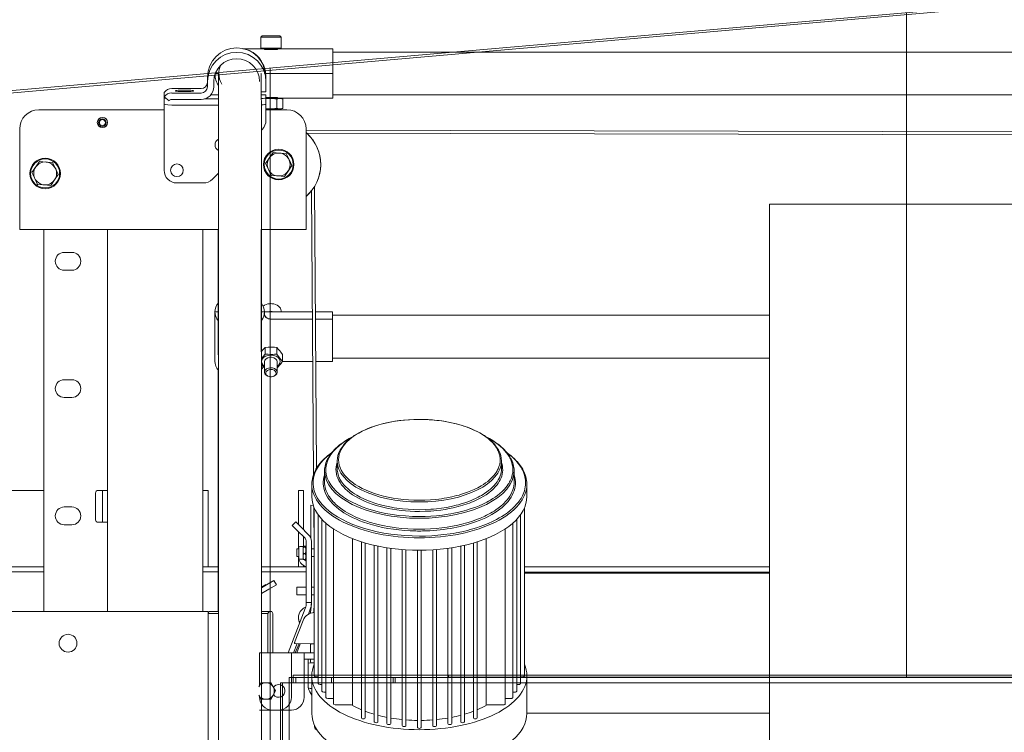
# Model space of a CAD drawing. Header units: centimetres. Extents: x -396 to 14490, y -515 to 1122.
# Tile 27 of 73: x 130 to 208, y 411 to 466. Entities that reach past the tile are written whole.
import ezdxf

# ---------------------------------------------------------------- set-up
doc = ezdxf.new("R2010")
doc.units = ezdxf.units.CM
doc.header["$MEASUREMENT"] = 0
doc.layers.add('00 - nowa technologia myjni_Nr_pióra__246', color=7, linetype='Continuous', lineweight=20, true_color=0x1db3b3)
for name, color, linetype in [('299-A Wymiary Opisy', 7, 'Continuous'), ('460 - Stropy', 7, 'Continuous'), ('Nowe_Drzwi Archicad', 7, 'Continuous')]:
    doc.layers.add(name, color=color, linetype=linetype)
for name, color, linetype, lineweight in [('299-A Wymiary Opisy_Nr_pióra__11', 7, 'Continuous', 0), ('420-K Ściany_Nr_pióra__11', 7, 'Continuous', 0), ('420-K Ściany_Nr_pióra__93', 9, 'Continuous', 20), ('460 - Stropy_Nr_pióra__11', 7, 'Continuous', 0), ('Nowe_Drzwi Archicad_Nr_pióra__135', 5, 'Continuous', 13)]:
    doc.layers.add(name, color=color, linetype=linetype, lineweight=lineweight)
doc.styles.add('STYL_AUTOMATYCZNY_1', font='arial.ttf')
doc.dimstyles.new('STYL_AUTOMATYCZNY__2', dxfattribs={"dimtxt": 13, "dimasz": 7.6, "dimexe": 0.18, "dimexo": 0.0625, "dimgap": 0, "dimtad": 1, "dimdec": 0, "dimzin": 0, "dimdsep": 46, "dimtxsty": 'STYL_AUTOMATYCZNY_1', "dimblk": 'ARROWHEAD_2', "dimblk1": 'ARROWHEAD_2', "dimblk2": 'ARROWHEAD_2', "dimcen": 0.09, "dimclrd": 7, "dimclre": 7, "dimclrt": 7, "dimadec": 0, "dimazin": 0, "dimtfac": 1, "dimtdec": 4, "dimtmove": 0, "dimatfit": 3, "dimfxl": 0, "dimtolj": 1, "dimtzin": 0, "dimarcsym": 0})

# ---------------------------------------------------------------- blocks, each defined once
blk = doc.blocks.new('ElemPrzekroju_55_1')
at = {"layer": '460 - Stropy_Nr_pióra__11', "color": 7, "linetype": 'Continuous', "lineweight": 0}
blk.add_line((621.38, 503.739), (64.287, 455), dxfattribs=at)
blk = doc.blocks.new('ElemPrzekroju_79_1')
at = {"layer": 'Nowe_Drzwi Archicad_Nr_pióra__135', "color": 5, "linetype": 'Continuous', "lineweight": 20}
for p, q in [((164.079, 415), (151.879, 415)), ((151.879, 415), (151.879, 414.4)), ((152.079, 414.4), (152.079, 414.8)), ((152.079, 414.8), (164.079, 414.8)), ((154.879, 414.4), (154.879, 414.8)), ((155.038, 414.4), (155.038, 414.8)), ((159.72, 414.4), (159.72, 414.8)), ((159.879, 414.4), (159.879, 414.8)), ((494.679, 415), (164.079, 415)), ((164.079, 414.8), (164.079, 415)), ((494.679, 414.841), (164.079, 414.841)), ((151.038, 414.4), (150.879, 414.4)), ((150.879, 414.4), (150.879, 408.7)), ((507.72, 414.4), (151.038, 414.4)), ((151.038, 414.4), (151.038, 408.7))]:
    blk.add_line(p, q, dxfattribs=at)
blk = doc.blocks.new('*D95')
at = {"layer": '299-A Wymiary Opisy_Nr_pióra__11', "color": 7, "linetype": 'Continuous', "lineweight": 0}
for p, q in [((-35.596, 516.051), (-35.596, 520.941)), ((-30.596, 513.164), (-40.596, 518.938)), ((-28.096, 516.051), (-43.096, 516.051)), ((-35.596, 0), (-35.596, 516.051)), ((-40.596, 2.887), (-30.596, -2.887))]:
    blk.add_line(p, q, dxfattribs=at)
at = {"layer": '299-A Wymiary Opisy_Nr_pióra__11', "color": 7, "lineweight": 0, "insert": (-38.196, 243.152), "char_height": 13, "attachment_point": 7, "rotation": 90, "style": 'STYL_AUTOMATYCZNY_1'}
blk.add_mtext('\\A1;{\\pql;\\fArial|b0|i0|c238|p0;\\W1.000000;516}', dxfattribs=at)
blk = doc.blocks.new('ARROWHEAD_2')
at = {"color": 0, "linetype": 'Continuous', "lineweight": 0}
for p, q in [((-0.378, -0.655), (0.378, 0.655)), ((0, 0), (-1, 0))]:
    blk.add_line(p, q, dxfattribs=at)

msp = doc.modelspace()

# ---------------------------------------------------------------- hatches: boundary and pattern name
at = {"layer": '420-K Ściany_Nr_pióra__93', "linetype": 'Continuous', "lineweight": 20}
h = msp.add_hatch(dxfattribs=at)
h.set_pattern_fill('Siatka_50x100_0001', color=9, style=0, pattern_type=2)
h.set_pattern_definition([(0, (0, 0), (0, 100), []), (90, (0, 0), (-50, 0), [])])
h.paths.add_polyline_path([(621.763, 503.715), (621.763, 4.594), (503.379, 4.594), (503.379, 414.8), (151.539, 414.8), (151.539, 4.594), (62.029, 4.594), (62.029, 455.012)])

# ---------------------------------------------------------------- linework, layer by layer
at = {"layer": '00 - nowa technologia myjni_Nr_pióra__246', "color": 132, "linetype": 'Continuous', "lineweight": 20, "true_color": 0x1db3b3}
for p, q in [((149.426, 465.2), (149.326, 465.1)), ((149.424, 465.1), (149.326, 465.1)), ((149.326, 464.234), (149.326, 465.1)), ((150.926, 465.1), (149.424, 465.1)), ((149.511, 465.2), (149.426, 465.2)), ((150.826, 465.2), (149.511, 465.2)), ((150.826, 465.2), (150.926, 465.1)), ((150.926, 464.234), (150.926, 465.1)), ((147.922, 464.2), (149.566, 464.2)), ((149.424, 464.234), (149.326, 464.234)), ((149.359, 464.2), (149.326, 464.234)), ((149.453, 464.2), (149.359, 464.2)), ((150.926, 464.234), (149.424, 464.234)), ((150.892, 464.2), (149.453, 464.2)), ((150.686, 464.2), (154.976, 464.2)), ((150.892, 464.2), (150.926, 464.234)), ((149.626, 464.135), (150.626, 464.135)), ((154.976, 463.935), (324.126, 463.935)), ((145.129, 461.964), (145.129, 461.616)), ((145.746, 462.25), (146.026, 462.25)), ((145.746, 462.25), (146.026, 462.25)), ((149.711, 462.25), (150.126, 462.25)), ((149.711, 462.25), (150.126, 462.25)), ((149.729, 461.962), (149.729, 461.613)), ((150.126, 462.25), (154.976, 462.25)), ((154.976, 462.25), (150.126, 462.25)), ((145.129, 461.613), (145.129, 461.215)), ((145.129, 461.217), (145.129, 461.215)), ((145.629, 461.215), (145.629, 461.613)), ((145.988, 461.287), (145.987, 460.565)), ((149.729, 460.817), (149.729, 461.613)), ((141.729, 460.767), (141.729, 460.418)), ((141.729, 460.418), (141.729, 460.345)), ((141.729, 460.418), (142.112, 460.094)), ((141.729, 459.847), (141.729, 460.345)), ((144.629, 461.066), (142.329, 461.066)), ((144.629, 460.717), (142.329, 460.717)), ((145.386, 460.564), (145.994, 460.564)), ((149.364, 460.817), (149.729, 460.817)), ((149.364, 460.564), (149.729, 460.564)), ((149.729, 460.564), (149.729, 460.561)), ((149.729, 460.561), (149.729, 460.345)), ((150.626, 460.365), (149.729, 460.365)), ((149.729, 459.847), (149.729, 460.345)), ((150.626, 460.3), (150.626, 460.365)), ((154.976, 460.565), (324.126, 460.565)), ((141.729, 459.847), (141.729, 459.624)), ((141.729, 454.65), (141.729, 459.624)), ((142.329, 460.219), (144.629, 460.219)), ((145.995, 459.76), (142.729, 459.76)), ((144.906, 460.258), (145.994, 460.258)), ((149.729, 460.3), (149.776, 460.3)), ((149.729, 460.064), (149.729, 459.624)), ((149.729, 459.624), (149.729, 458.564)), ((149.776, 460.3), (150.856, 460.3)), ((150.588, 460.248), (150.588, 459.512)), ((150.856, 460.3), (154.976, 460.3)), ((150.856, 460.3), (151.049, 460.248)), ((151.049, 460.248), (151.049, 459.512)), ((131.879, 459.4), (141.729, 459.4)), ((149.729, 459.46), (149.776, 459.46)), ((149.729, 459.4), (151.379, 459.4)), ((149.776, 459.46), (150.856, 459.46)), ((150.626, 459.4), (150.626, 459.46)), ((150.856, 459.46), (151.049, 459.512)), ((130.379, 450.74), (130.379, 457.9)), ((149.436, 457.857), (149.366, 457.787)), ((152.879, 457.9), (152.879, 450.74)), ((325.696, 457.441), (152.879, 457.789)), ((325.696, 457.204), (152.937, 457.552)), ((149.988, 455.61), (150.282, 456.038)), ((150.282, 456.038), (150.8, 455.997)), ((150.8, 455.997), (150.822, 455.995)), ((150.822, 455.995), (151.318, 455.956)), ((151.318, 455.956), (151.542, 455.487)), ((131.343, 454.482), (131.638, 454.91)), ((131.343, 454.482), (131.638, 454.91)), ((131.638, 454.91), (131.932, 455.338)), ((131.932, 455.338), (132.45, 455.297)), ((131.932, 455.338), (132.45, 455.297)), ((132.45, 455.297), (132.472, 455.296)), ((132.45, 455.297), (132.472, 455.296)), ((132.472, 455.296), (132.968, 455.256)), ((132.968, 455.256), (133.192, 454.787)), ((149.693, 455.182), (149.988, 455.61)), ((149.916, 454.713), (149.693, 455.182)), ((151.765, 455.018), (151.47, 454.59)), ((151.542, 455.487), (151.765, 455.018)), ((131.566, 454.013), (131.343, 454.482)), ((133.415, 454.318), (133.12, 453.89)), ((133.415, 454.318), (133.12, 453.89)), ((133.192, 454.787), (133.415, 454.318)), ((145.998, 454.419), (145.522, 453.943)), ((150.14, 454.244), (149.916, 454.713)), ((150.636, 454.205), (150.14, 454.244)), ((150.658, 454.203), (150.636, 454.205)), ((151.176, 454.162), (150.658, 454.203)), ((151.47, 454.59), (151.176, 454.162)), ((131.79, 453.544), (131.566, 454.013)), ((132.286, 453.505), (131.79, 453.544)), ((132.308, 453.503), (132.286, 453.505)), ((132.308, 453.503), (132.286, 453.505)), ((132.826, 453.462), (132.308, 453.503)), ((132.826, 453.462), (132.308, 453.503)), ((133.12, 453.89), (132.826, 453.462)), ((144.815, 453.65), (142.729, 453.65)), ((153.547, 453.383), (153.704, 431.211)), ((153.313, 453.047), (153.471, 430.772)), ((189.279, 450.763), (189.279, 452)), ((215.079, 452), (189.279, 452)), ((130.379, 450), (130.379, 450.74)), ((152.879, 450.74), (152.879, 450)), ((189.279, 405.435), (189.279, 450.763)), ((145.999, 450), (130.379, 450)), ((132.279, 450), (132.279, 420)), ((136.539, 450), (132.279, 450)), ((136.539, 450), (137.279, 450)), ((137.279, 450), (137.619, 450)), ((137.279, 450), (137.279, 429.5)), ((137.619, 450), (140.879, 450)), ((142.679, 450), (144.039, 450)), ((144.039, 450), (144.779, 450)), ((144.779, 450), (144.779, 420)), ((152.879, 450), (149.369, 450)), ((134.479, 448.2), (133.879, 448.2)), ((133.879, 446.8), (134.479, 446.8)), ((150.043, 444.171), (150.033, 444.17)), ((150.186, 444.171), (150.196, 444.17)), ((145.714, 439.649), (145.715, 443.528)), ((145.715, 443.528), (145.714, 439.649)), ((145.715, 443.528), (146.015, 443.528)), ((145.715, 443.528), (146.015, 443.528)), ((149.615, 443.528), (149.315, 443.528)), ((149.615, 443.528), (149.315, 443.528)), ((149.615, 443.538), (153.38, 443.538)), ((149.615, 443.528), (149.615, 443.316)), ((149.615, 443.527), (149.615, 443.316)), ((149.615, 443.316), (149.615, 443.316)), ((150.914, 443.538), (150.914, 443.609)), ((153.617, 443.538), (154.965, 443.538)), ((150.115, 442.963), (153.384, 442.963)), ((153.384, 442.963), (150.115, 442.963)), ((153.621, 442.963), (154.965, 442.963)), ((154.965, 442.963), (153.621, 442.963)), ((154.965, 443.273), (189.279, 443.273)), ((149.678, 440.735), (149.653, 440.733)), ((149.653, 440.733), (149.653, 440.211)), ((149.678, 440.209), (149.653, 440.211)), ((150.577, 440.733), (150.577, 440.211)), ((149.615, 438.782), (149.615, 439.61)), ((150.615, 438.782), (150.615, 439.61)), ((151.033, 439.638), (153.408, 439.638)), ((151.039, 440.169), (151.039, 439.647)), ((153.645, 439.638), (154.965, 439.638)), ((154.965, 439.903), (189.279, 439.903)), ((134.479, 438.2), (133.879, 438.2)), ((150.074, 438.431), (150.064, 438.431)), ((150.157, 438.431), (150.166, 438.431)), ((133.879, 436.8), (134.479, 436.8)), ((145.979, 435.198), (145.979, 420)), ((155.329, 431.214), (155.329, 431.821)), ((168.229, 431.214), (168.229, 431.821)), ((154.329, 430.175), (154.329, 431.041)), ((169.229, 430.175), (169.229, 431.041)), ((126.179, 429.5), (132.279, 429.5)), ((136.539, 429.5), (136.879, 429.5)), ((137.279, 429.5), (136.539, 429.5)), ((136.879, 429.5), (136.879, 429.3)), ((137.279, 429.5), (137.279, 429.3)), ((145.179, 429.5), (144.779, 429.5)), ((145.179, 423.5), (145.179, 429.5)), ((152.279, 429.5), (152.279, 427)), ((152.679, 429.5), (152.279, 429.5)), ((152.679, 429.5), (152.679, 427)), ((153.329, 429.023), (153.329, 430.002)), ((170.229, 429.023), (170.229, 430.002)), ((136.339, 427.2), (136.339, 429.3)), ((136.879, 429.3), (136.879, 427.2)), ((137.279, 429.3), (137.279, 427.2)), ((134.479, 428.2), (133.879, 428.2)), ((153.248, 428.355), (153.266, 425.726)), ((153.248, 428.355), (153.445, 428.325)), ((153.486, 428.214), (153.509, 424.903)), ((153.489, 428.206), (153.512, 424.903)), ((153.529, 414.933), (153.529, 428.11)), ((170.029, 428.11), (170.029, 414.933)), ((136.879, 427.2), (136.879, 427)), ((137.279, 427.2), (137.279, 427)), ((153.829, 414.333), (153.829, 427.592)), ((154.129, 413.733), (154.129, 427.229)), ((169.429, 427.229), (169.429, 413.733)), ((169.729, 427.592), (169.729, 414.333)), ((133.879, 426.8), (134.479, 426.8)), ((136.539, 427), (137.279, 427)), ((137.279, 427), (137.279, 420)), ((152.082, 427.027), (151.799, 426.744)), ((152.153, 426.39), (151.799, 426.744)), ((152.435, 426.673), (152.082, 427.027)), ((152.153, 426.39), (152.799, 425.744)), ((152.279, 426.83), (152.279, 427)), ((152.279, 424.903), (152.279, 426.264)), ((153.082, 426.026), (152.435, 426.673)), ((152.679, 426.43), (152.679, 427)), ((154.429, 413.233), (154.429, 426.939)), ((155.029, 412.733), (155.029, 426.482)), ((168.529, 426.482), (168.529, 412.733)), ((169.129, 426.939), (169.129, 413.233)), ((152.679, 425.134), (152.679, 425.864)), ((152.899, 421.203), (152.899, 425.503)), ((153.299, 421.203), (153.299, 425.503)), ((156.525, 425.714), (156.525, 412.62)), ((167.033, 412.62), (167.033, 425.714)), ((152.159, 424.459), (152.159, 424.903)), ((152.159, 424.903), (152.299, 424.903)), ((152.299, 424.559), (152.299, 425.022)), ((152.38, 425.103), (152.641, 425.103)), ((152.641, 425.103), (152.643, 425.107)), ((152.641, 425.099), (152.641, 425.103)), ((152.641, 424.795), (152.641, 425.099)), ((152.641, 424.55), (152.641, 424.795)), ((152.667, 425.134), (152.827, 425.134)), ((152.667, 425.048), (152.667, 425.063)), ((152.667, 425.063), (152.827, 425.063)), ((152.667, 425.048), (152.827, 425.048)), ((152.827, 425.048), (152.827, 425.063)), ((152.899, 425.048), (152.865, 425.107)), ((153.299, 424.903), (153.529, 424.903)), ((157.229, 425.463), (157.229, 411.633)), ((157.529, 411.633), (157.529, 425.372)), ((158.229, 425.189), (158.229, 411.333)), ((158.529, 411.333), (158.529, 425.123)), ((159.229, 424.995), (159.229, 411.183)), ((159.529, 411.183), (159.529, 424.951)), ((160.429, 424.853), (160.429, 411.033)), ((160.729, 411.033), (160.729, 424.831)), ((161.629, 424.799), (161.629, 410.883)), ((161.929, 410.883), (161.929, 424.799)), ((162.829, 424.831), (162.829, 411.033)), ((163.129, 411.033), (163.129, 424.853)), ((164.029, 424.951), (164.029, 411.183)), ((164.329, 411.183), (164.329, 424.995)), ((165.029, 425.123), (165.029, 411.333)), ((165.329, 411.333), (165.329, 425.189)), ((166.029, 425.372), (166.029, 411.633)), ((166.329, 411.633), (166.329, 425.463)), ((152.159, 424.303), (152.159, 424.459)), ((152.159, 424.303), (152.299, 424.303)), ((152.279, 424.3), (152.279, 424.303)), ((152.279, 423.5), (152.279, 424.298)), ((152.299, 424.184), (152.299, 424.559)), ((152.38, 424.103), (152.641, 424.103)), ((152.641, 424.299), (152.641, 424.55)), ((152.641, 424.103), (152.641, 424.299)), ((152.641, 424.103), (152.643, 424.099)), ((152.667, 424.543), (152.667, 424.542)), ((152.667, 424.542), (152.827, 424.542)), ((152.667, 424.516), (152.667, 424.542)), ((152.667, 424.516), (152.827, 424.516)), ((152.667, 424.072), (152.667, 424.082)), ((152.667, 424.082), (152.827, 424.082)), ((152.667, 424.072), (152.827, 424.072)), ((152.827, 424.516), (152.827, 424.542)), ((152.827, 424.072), (152.827, 424.082)), ((152.899, 424.158), (152.865, 424.099)), ((153.299, 424.303), (153.529, 424.303)), ((153.513, 424.303), (153.529, 422.1)), ((153.516, 424.303), (153.529, 422.543)), ((119.329, 423.5), (132.279, 423.5)), ((144.779, 423.5), (145.979, 423.5)), ((149.374, 423.5), (152.899, 423.5)), ((152.679, 423.5), (152.679, 423.607)), ((153.516, 423.9), (153.519, 423.9)), ((153.519, 423.5), (153.522, 423.5)), ((189.279, 423.5), (170.029, 423.5)), ((120.676, 423.1), (132.279, 423.1)), ((144.779, 423.1), (145.979, 423.1)), ((149.374, 423.1), (152.899, 423.1)), ((150.344, 422.422), (149.764, 422.087)), ((150.344, 422.422), (150.544, 422.075)), ((153.522, 423.1), (153.525, 423.1)), ((170.029, 423.085), (189.279, 423.085)), ((170.029, 423), (189.279, 423)), ((149.675, 422.093), (149.375, 421.92)), ((149.764, 422.087), (149.375, 421.862)), ((149.964, 421.74), (149.375, 421.4)), ((149.375, 421.4), (149.9, 421.703)), ((150.544, 422.075), (149.964, 421.74)), ((152.159, 421.459), (152.159, 421.903)), ((152.159, 421.903), (152.899, 421.903)), ((153.299, 421.903), (153.529, 421.903)), ((152.159, 421.303), (152.159, 421.459)), ((152.159, 421.303), (152.899, 421.303)), ((152.899, 420.703), (152.899, 421.203)), ((153.299, 421.303), (153.529, 421.303)), ((153.299, 420.703), (153.299, 421.203)), ((153.299, 421.13), (153.301, 420.856)), ((152.813, 420.237), (151.474, 416.75)), ((153.299, 420.703), (152.899, 420.703)), ((153.186, 420.094), (153.065, 419.779)), ((144.179, 420), (126.179, 420)), ((145.179, 420), (144.179, 420)), ((145.179, 405.435), (145.179, 420)), ((145.279, 420), (145.179, 419.827)), ((145.919, 419.827), (145.179, 419.827)), ((145.179, 410), (145.179, 419.827)), ((145.919, 420), (145.279, 420)), ((145.919, 420), (146.005, 420)), ((145.919, 419.827), (146.005, 419.827)), ((149.375, 420), (149.539, 420)), ((149.375, 419.827), (149.539, 419.827)), ((149.539, 420), (149.979, 420)), ((149.539, 419.827), (149.879, 419.827)), ((149.979, 420), (149.879, 419.827)), ((149.879, 416.75), (149.879, 419.827)), ((150.179, 420), (149.979, 420)), ((150.179, 420), (150.279, 419.827)), ((150.279, 416.75), (150.279, 419.827)), ((152.642, 419.29), (151.972, 417.544)), ((134.18, 418.2), (134.178, 418.2)), ((152.18, 417.474), (151.903, 416.75)), ((152.018, 417.526), (151.977, 417.499)), ((152.018, 417.476), (153.491, 417.451)), ((152.325, 417.471), (152.027, 416.75)), ((152.417, 417.449), (152.149, 416.75)), ((152.425, 417.469), (152.417, 417.449)), ((153.229, 417.396), (153.229, 416.75)), ((153.48, 417.449), (153.278, 417.446)), ((151.729, 416.75), (149.229, 416.75)), ((149.229, 415.75), (149.229, 416.75)), ((152.229, 416.75), (149.229, 416.75)), ((151.729, 415.75), (151.729, 416.75)), ((152.329, 416.75), (152.229, 416.75)), ((153.422, 416.75), (152.329, 416.75)), ((152.729, 415.75), (152.729, 416.75)), ((153.422, 416.25), (152.729, 416.25)), ((152.729, 416.25), (153.047, 416.25)), ((153.047, 416.25), (153.047, 414.169)), ((153.047, 416.25), (153.229, 416.25)), ((153.329, 416.25), (153.229, 416.25)), ((153.229, 416.25), (153.229, 416.004)), ((153.529, 416.75), (153.329, 416.75)), ((153.529, 416.25), (153.329, 416.25)), ((153.529, 416.25), (153.422, 416.25)), ((149.229, 414.184), (149.229, 415.75)), ((151.729, 413.25), (151.729, 415.75)), ((152.729, 413.25), (152.729, 415.75)), ((153.047, 415.942), (153.491, 415.949)), ((153.278, 415.954), (153.48, 415.951)), ((153.329, 411.989), (153.329, 414.933)), ((153.679, 414.858), (153.829, 414.858)), ((169.729, 414.858), (169.879, 414.858)), ((170.229, 411.989), (170.229, 414.933)), ((149.166, 414.075), (149.354, 414.4)), ((149.354, 414.4), (149.729, 414.4)), ((149.729, 414.4), (150.104, 414.4)), ((150.292, 414.075), (150.104, 414.4)), ((150.3, 414.062), (150.292, 414.075)), ((150.3, 414.062), (150.48, 413.75)), ((153.979, 414.258), (154.129, 414.258)), ((169.429, 414.258), (169.579, 414.258)), ((149.166, 413.425), (149.354, 413.1)), ((149.229, 413.25), (149.229, 413.316)), ((150.292, 413.425), (150.104, 413.1)), ((150.48, 413.75), (150.292, 413.425)), ((153.329, 413.413), (153.181, 413.669)), ((154.279, 413.658), (154.429, 413.658)), ((154.579, 413.158), (155.029, 413.158)), ((168.529, 413.158), (168.979, 413.158)), ((169.129, 413.658), (169.279, 413.658)), ((149.729, 413.1), (149.354, 413.1)), ((150.104, 413.1), (149.729, 413.1)), ((155.179, 412.658), (156.459, 412.658)), ((167.099, 412.658), (168.379, 412.658)), ((150.729, 412.25), (149.229, 412.25)), ((151.729, 412.25), (150.229, 412.25)), ((189.279, 412), (170.229, 412))]:
    msp.add_line(p, q, dxfattribs=at)
for points in [[(146.006, 391.248), (146.002, 437.06), (145.997, 455.222), (145.995, 458.899), (145.992, 462.081), (145.991, 462.151), (145.993, 462.207)], [(149.376, 391.248), (149.372, 437.209), (149.367, 455.357), (149.365, 459.006), (149.363, 461.315), (149.362, 461.916), (149.361, 462.129), (149.361, 462.187), (149.361, 462.207), (149.361, 462.217), (149.351, 462.236), (149.332, 462.25)], [(149.729, 460.256), (149.912, 460.274), (150.095, 460.281), (150.276, 460.278), (150.414, 460.268), (150.588, 460.248)], [(150.588, 460.248), (150.662, 460.266), (150.729, 460.276), (150.821, 460.281), (150.913, 460.275), (150.978, 460.265), (151.049, 460.248)], [(149.729, 459.504), (149.912, 459.486), (150.095, 459.479), (150.276, 459.483), (150.414, 459.492), (150.588, 459.512)], [(150.588, 459.512), (150.662, 459.495), (150.729, 459.484), (150.821, 459.479), (150.913, 459.485), (150.978, 459.495), (151.049, 459.512)], [(149.372, 439.845), (149.517, 440.026), (149.653, 440.211)], [(149.678, 440.735), (149.901, 440.751), (150.085, 440.756), (150.265, 440.754), (150.403, 440.747), (150.577, 440.733)], [(149.678, 440.209), (149.901, 440.193), (150.085, 440.188), (150.265, 440.19), (150.403, 440.197), (150.577, 440.211)], [(150.577, 440.733), (150.718, 440.58), (150.811, 440.471), (150.903, 440.354), (151.039, 440.169)], [(150.577, 440.211), (150.719, 440.019), (150.811, 439.902), (150.903, 439.794), (151.039, 439.647)], [(151.039, 439.647), (150.897, 439.454), (150.805, 439.338), (150.713, 439.229), (150.615, 439.123)], [(161.779, 435.083), (161.388, 435.077), (160.998, 435.059), (160.609, 435.029), (160.23, 434.988), (159.852, 434.934), (159.477, 434.868), (159.121, 434.793), (158.769, 434.705), (158.42, 434.605), (158.273, 434.558), (158.003, 434.464), (157.736, 434.361), (157.473, 434.247), (157.243, 434.137), (157.018, 434.018), (156.84, 433.915), (156.667, 433.805), (156.546, 433.722), (156.396, 433.611), (156.251, 433.494), (156.137, 433.393), (156.027, 433.288), (155.881, 433.132), (155.785, 433.015), (155.704, 432.906), (155.635, 432.802), (155.566, 432.687)], [(167.992, 432.687), (167.923, 432.802), (167.854, 432.906), (167.773, 433.015), (167.677, 433.132), (167.531, 433.288), (167.421, 433.393), (167.307, 433.494), (167.162, 433.611), (167.012, 433.722), (166.891, 433.805), (166.718, 433.915), (166.54, 434.018), (166.315, 434.137), (166.085, 434.247), (165.822, 434.361), (165.555, 434.464), (165.285, 434.558), (165.138, 434.605), (164.789, 434.705), (164.436, 434.793), (164.081, 434.868), (163.706, 434.934), (163.328, 434.988), (162.949, 435.029), (162.56, 435.059), (162.17, 435.077), (161.779, 435.083)], [(161.779, 428.732), (162.215, 428.74), (162.65, 428.762), (163.085, 428.8), (163.303, 428.825), (163.521, 428.854), (163.735, 428.887), (163.948, 428.923), (164.33, 429), (164.709, 429.091), (164.897, 429.141), (165.084, 429.196), (165.331, 429.276), (165.576, 429.362), (165.818, 429.457), (166.099, 429.58), (166.374, 429.716), (166.509, 429.789), (166.642, 429.866), (166.816, 429.974), (166.985, 430.089), (167.149, 430.212), (167.32, 430.356), (167.482, 430.511), (167.559, 430.592), (167.632, 430.677), (167.725, 430.793), (167.811, 430.915), (167.889, 431.043), (167.933, 431.124), (167.973, 431.208), (168.007, 431.288), (168.037, 431.37), (168.072, 431.485), (168.099, 431.602), (168.118, 431.72), (168.127, 431.829), (168.129, 431.939), (168.123, 432.048), (168.113, 432.129), (168.1, 432.209), (168.083, 432.29), (168.061, 432.371), (168.034, 432.453), (168.004, 432.534), (167.97, 432.614), (167.932, 432.692), (167.847, 432.843), (167.751, 432.987), (167.644, 433.124), (167.574, 433.206), (167.5, 433.285), (167.345, 433.436), (167.181, 433.576), (167.009, 433.708), (166.896, 433.787), (166.781, 433.864), (166.653, 433.943), (166.523, 434.018), (166.385, 434.093), (166.245, 434.165), (165.959, 434.297), (165.669, 434.417), (165.373, 434.525), (165.074, 434.622), (164.886, 434.676), (164.698, 434.727), (164.319, 434.817), (163.937, 434.893), (163.553, 434.956), (163.167, 435.006), (162.821, 435.039), (162.474, 435.063), (162.127, 435.078), (161.779, 435.082)], [(156.527, 433.706), (156.269, 433.568), (156.017, 433.42), (155.901, 433.347), (155.786, 433.271), (155.65, 433.173), (155.518, 433.072), (155.355, 432.937), (155.198, 432.795), (155.097, 432.695), (154.999, 432.591), (154.875, 432.444), (154.774, 432.311), (154.689, 432.185), (154.603, 432.042)], [(161.779, 427.453), (162.233, 427.46), (162.687, 427.481), (163.14, 427.516), (163.592, 427.567), (164.042, 427.631), (164.266, 427.67), (164.489, 427.712), (164.894, 427.799), (165.297, 427.901), (165.496, 427.958), (165.694, 428.018), (165.957, 428.104), (166.217, 428.198), (166.474, 428.301), (166.778, 428.434), (167.076, 428.58), (167.222, 428.658), (167.366, 428.74), (167.555, 428.855), (167.739, 428.977), (167.918, 429.107), (168.111, 429.262), (168.295, 429.427), (168.383, 429.514), (168.468, 429.604), (168.576, 429.729), (168.677, 429.859), (168.771, 429.995), (168.825, 430.083), (168.876, 430.173), (168.921, 430.259), (168.961, 430.347), (169.011, 430.471), (169.052, 430.598), (169.085, 430.727), (169.113, 430.885), (169.127, 431.045), (169.127, 431.205), (169.114, 431.364), (169.086, 431.524), (169.045, 431.681), (168.992, 431.834), (168.927, 431.983), (168.882, 432.073), (168.833, 432.16), (168.725, 432.329), (168.605, 432.49), (168.476, 432.643), (168.337, 432.787), (168.165, 432.947), (167.985, 433.097), (167.798, 433.237), (167.604, 433.369), (167.472, 433.453), (167.338, 433.532), (167.063, 433.682)], [(168.955, 432.042), (168.869, 432.185), (168.784, 432.311), (168.683, 432.444), (168.559, 432.591), (168.461, 432.695), (168.36, 432.795), (168.203, 432.937), (168.04, 433.072), (167.908, 433.173), (167.772, 433.271), (167.658, 433.347), (167.541, 433.42), (167.289, 433.568), (167.032, 433.706)], [(154.896, 432.469), (154.747, 432.358), (154.601, 432.243), (154.459, 432.124), (154.309, 431.986), (154.165, 431.841), (154.074, 431.741), (153.986, 431.639), (153.856, 431.474), (153.75, 431.319), (153.656, 431.166), (153.639, 431.137)], [(169.919, 431.137), (169.902, 431.165), (169.809, 431.318), (169.704, 431.471), (169.576, 431.635), (169.489, 431.736), (169.4, 431.834), (169.258, 431.977), (169.111, 432.113), (168.969, 432.233), (168.822, 432.349), (168.673, 432.461)], [(161.779, 425.914), (162.264, 425.921), (162.749, 425.942), (163.233, 425.978), (163.716, 426.028), (164.197, 426.093), (164.436, 426.131), (164.675, 426.173), (165.116, 426.262), (165.553, 426.365), (165.77, 426.422), (165.987, 426.483), (166.273, 426.57), (166.557, 426.665), (166.839, 426.767), (167.18, 426.905), (167.517, 427.055), (167.682, 427.136), (167.846, 427.22), (168.061, 427.338), (168.272, 427.464), (168.479, 427.597), (168.698, 427.751), (168.909, 427.916), (169.112, 428.092), (169.209, 428.184), (169.304, 428.279), (169.425, 428.41), (169.539, 428.547), (169.647, 428.69), (169.711, 428.784), (169.771, 428.88), (169.825, 428.972), (169.874, 429.065), (169.937, 429.198), (169.991, 429.334), (170.037, 429.473), (170.076, 429.621), (170.105, 429.772), (170.122, 429.924), (170.129, 430.077), (170.124, 430.231), (170.116, 430.322), (170.104, 430.414), (170.067, 430.595), (170.016, 430.772), (169.952, 430.945), (169.874, 431.112), (169.824, 431.207), (169.77, 431.3), (169.652, 431.48), (169.522, 431.652), (169.381, 431.816), (169.232, 431.971), (169.061, 432.131), (168.883, 432.283), (168.698, 432.426)], [(168.229, 431.698), (168.275, 431.547), (168.307, 431.395), (168.325, 431.242), (168.329, 431.089), (168.318, 430.936), (168.293, 430.784), (168.254, 430.633), (168.2, 430.482), (168.133, 430.333), (168.054, 430.19), (167.963, 430.048), (167.858, 429.909), (167.741, 429.772), (167.612, 429.638), (167.525, 429.556), (167.434, 429.475), (167.237, 429.318), (167.023, 429.166), (166.792, 429.02), (166.605, 428.914), (166.409, 428.812), (166.205, 428.714), (166.047, 428.643), (165.884, 428.576), (165.716, 428.51), (165.543, 428.448), (165.188, 428.331), (164.818, 428.227), (164.436, 428.134), (164.12, 428.069), (163.797, 428.012), (163.469, 427.964), (163.137, 427.924), (162.914, 427.902), (162.689, 427.885), (162.462, 427.871), (162.235, 427.861), (161.779, 427.853)], [(161.779, 427.99), (161.339, 427.997), (160.901, 428.02), (160.463, 428.057), (160.242, 428.082), (160.022, 428.111), (159.807, 428.144), (159.592, 428.181), (159.206, 428.257), (158.824, 428.348), (158.634, 428.399), (158.445, 428.454), (158.195, 428.533), (157.948, 428.62), (157.703, 428.715), (157.417, 428.839), (157.138, 428.975), (157.001, 429.048), (156.866, 429.125), (156.689, 429.234), (156.517, 429.349), (156.35, 429.473), (156.175, 429.618), (156.009, 429.773), (155.93, 429.855), (155.854, 429.94), (155.758, 430.058), (155.669, 430.181), (155.589, 430.309), (155.543, 430.391), (155.501, 430.475), (155.465, 430.556), (155.433, 430.639), (155.395, 430.755), (155.365, 430.873), (155.344, 430.993), (155.333, 431.103), (155.329, 431.214)], [(168.229, 431.214), (168.222, 431.068), (168.202, 430.922), (168.17, 430.778), (168.125, 430.638), (168.07, 430.502), (168.029, 430.418), (167.985, 430.336), (167.887, 430.178), (167.776, 430.027), (167.655, 429.885), (167.526, 429.751), (167.377, 429.613), (167.22, 429.483), (167.057, 429.361), (166.932, 429.275), (166.804, 429.193), (166.673, 429.114), (166.539, 429.038), (166.398, 428.963), (166.254, 428.892), (165.962, 428.76), (165.664, 428.64), (165.362, 428.533), (165.056, 428.437), (164.866, 428.383), (164.675, 428.333), (164.29, 428.244), (163.902, 428.169), (163.511, 428.108), (163.119, 428.06), (162.896, 428.038), (162.673, 428.021), (162.226, 427.997), (161.779, 427.99)], [(161.779, 426.45), (161.321, 426.457), (160.864, 426.479), (160.408, 426.514), (159.953, 426.564), (159.5, 426.629), (159.275, 426.667), (159.05, 426.709), (158.641, 426.797), (158.235, 426.899), (158.034, 426.955), (157.833, 427.016), (157.568, 427.102), (157.306, 427.197), (157.046, 427.299), (156.738, 427.432), (156.437, 427.579), (156.289, 427.657), (156.143, 427.739), (155.951, 427.855), (155.764, 427.977), (155.582, 428.107), (155.385, 428.263), (155.198, 428.43), (155.108, 428.517), (155.021, 428.608), (154.91, 428.733), (154.806, 428.864), (154.709, 429), (154.653, 429.089), (154.6, 429.18), (154.554, 429.266), (154.512, 429.355), (154.46, 429.48), (154.416, 429.608), (154.38, 429.739), (154.352, 429.883), (154.335, 430.029), (154.329, 430.175)], [(169.229, 430.175), (169.222, 430.018), (169.202, 429.861), (169.17, 429.707), (169.125, 429.556), (169.069, 429.408), (169.029, 429.319), (168.985, 429.231), (168.888, 429.061), (168.777, 428.898), (168.656, 428.743), (168.526, 428.596), (168.441, 428.508), (168.354, 428.423), (168.171, 428.261), (167.979, 428.11), (167.78, 427.968), (167.647, 427.88), (167.512, 427.797), (167.369, 427.713), (167.223, 427.632), (167.069, 427.552), (166.913, 427.476), (166.597, 427.334), (166.276, 427.205), (165.949, 427.089), (165.619, 426.983), (165.417, 426.925), (165.213, 426.87), (164.803, 426.771), (164.39, 426.687), (163.974, 426.616), (163.557, 426.558), (163.114, 426.51), (162.669, 426.477), (162.224, 426.457), (161.779, 426.45)], [(161.506, 426.316), (161.06, 426.331), (160.616, 426.359), (160.176, 426.4), (159.742, 426.454), (159.315, 426.52), (158.896, 426.6), (158.488, 426.691), (158.11, 426.789), (157.744, 426.898), (157.391, 427.017)], [(152.667, 425.063), (152.646, 425.084), (152.641, 425.099)], [(152.641, 424.795), (152.646, 424.903), (152.667, 425.048)], [(152.667, 424.543), (152.646, 424.687), (152.641, 424.795)], [(152.643, 425.107), (152.646, 425.114), (152.667, 425.134)], [(152.865, 425.107), (152.86, 425.114), (152.847, 425.123), (152.827, 425.134)], [(152.827, 425.063), (152.86, 425.084), (152.867, 425.096), (152.865, 425.107)], [(152.827, 424.543), (152.847, 424.62), (152.86, 424.69), (152.867, 424.795), (152.86, 424.901), (152.847, 424.971), (152.827, 425.048)], [(152.641, 424.299), (152.646, 424.392), (152.667, 424.516)], [(152.667, 424.082), (152.646, 424.206), (152.641, 424.299)], [(152.643, 424.099), (152.646, 424.092), (152.667, 424.072)], [(152.827, 424.082), (152.847, 424.148), (152.86, 424.208), (152.867, 424.299), (152.86, 424.389), (152.847, 424.449), (152.827, 424.516)], [(152.865, 424.099), (152.86, 424.093), (152.847, 424.083), (152.827, 424.072)], [(153.529, 417.485), (153.524, 417.459), (153.518, 417.446), (153.504, 417.425), (153.48, 417.399)], [(153.529, 415.915), (153.524, 415.942), (153.518, 415.954), (153.504, 415.975), (153.48, 416.001)]]:
    msp.add_lwpolyline(points, dxfattribs=at)
for centre, radius in [((136.879, 458.4), 0.4), ((136.879, 458.4), 0.3), ((136.879, 458.4), 0.3), ((136.879, 458.4), 0.239), ((136.879, 458.4), 0.239), ((150.729, 455.1), 1.2), ((150.729, 455.1), 1.138), ((150.729, 455.1), 0.9), ((132.379, 454.4), 1.2), ((132.379, 454.4), 1.2), ((132.379, 454.4), 1.138), ((132.379, 454.4), 1.138), ((132.379, 454.4), 0.9), ((132.379, 454.4), 0.9), ((142.729, 454.65), 0.5), ((134.179, 417.5), 0.7)]:
    msp.add_circle(centre, radius, dxfattribs=at)
for centre, radius, start, end in [((147.429, 461.962), 2.3, 0.00006, 179.94042), ((147.429, 461.613), 2.3, 0.00006, 179.94042), ((147.429, 461.613), 1.8, 359.99921, 179.99921), ((147.676, 462.25), 1.95, 0, 77.36579), ((147.676, 462.25), 1.65, 157.78426, 180), ((147.676, 462.25), 1.95, 181.56102, 210.33393), ((147.676, 462.25), 1.65, 180, 210.39362), ((144.629, 461.564), 0.5, 270.0031, 359.46991), ((144.629, 461.215), 1, 270.0031, 0.0031), ((144.629, 461.215), 0.5, 270.0031, 0.0031), ((147.429, 461.613), 2.3, 179.94042, 180.00006), ((142.329, 460.318), 0.75, 90.0031, 143.1332), ((142.329, 459.97), 0.75, 90.0031, 143.1332), ((142.329, 459.97), 0.25, 90.0031, 150.0031), ((131.879, 457.9), 1.5, 90, 180), ((151.379, 457.9), 1.5, 0, 90), ((148.729, 458.564), 1, 315, 0), ((150.729, 455.1), 3.3, 310.65593, 49.34407), ((150.729, 455.1), 3.3, 310.65586, 47.99351), ((150.729, 455.1), 3.3, 310.65586, 47.99352), ((146.229, 456.65), 0.5, 117.72439, 242.33461), ((146.229, 456.65), 0.5, 180, 242.33462), ((142.729, 454.65), 0.5, 90, 180), ((142.729, 454.65), 1, 180, 270), ((144.815, 454.65), 1, 270, 315), ((88137.643, 422.605), 87991.667, 179.982165, 179.988571), ((87462.182, 422.788), 87312.84, 179.982137, 179.988448), ((133.879, 447.5), 0.7, 90, 270), ((134.479, 447.5), 0.7, 270, 90), ((152.563, 437.901), 4.06, 135.77075, 141.80354), ((152.54, 441.894), 4.029, 218.16825, 223.46389), ((133.879, 437.5), 0.7, 90, 270), ((134.479, 437.5), 0.7, 270, 90), ((136.539, 429.3), 0.2, 90, 180), ((133.879, 427.5), 0.7, 90, 270), ((134.479, 427.5), 0.7, 270, 90), ((136.539, 427.2), 0.2, 180, 270), ((161.779, 441.407), 15.093, 268.96485, 269.99996), ((161.779, 441.408), 15.094, 270.00006, 270.97076), ((152.559, 425.503), 0.34, 0, 45), ((152.559, 425.503), 0.74, 0, 45), ((152.38, 425.022), 0.0812, 90, 180), ((152.666, 425.099), 0.0246, 159.53664, 179.67394), ((153.079, 424.3), 0.8, 180, 256.99299), ((152.38, 424.184), 0.0812, 180, 270), ((153.079, 424.3), 0.4, 214.77854, 243.24729), ((149.725, 422.006), 0.1, 60.00125, 120), ((149.85, 421.79), 0.1, 300, 300.70074), ((148.42, 420.802), 4.882, 348.68092, 0.63333), ((153.179, 419.5), 0.9, 111.70914, 206.65749), ((153.179, 419.5), 0.895, 111.9619, 206.36506), ((151.599, 420.703), 1.3, 339.00212, 0), ((151.599, 420.703), 1.7, 339.00212, 0), ((153.179, 419.5), 0.895, 83.28183, 84.1683), ((153.179, 419.5), 0.9, 83.29235, 84.14219), ((148.42, 420.802), 5.118, 349.82362, 356.58014), ((153.179, 419.5), 0.895, 66.98397, 67.86817), ((153.179, 419.5), 0.9, 67.1191, 67.96461), ((153.529, 418.95), 0.95, 90, 159.00212), ((152.019, 417.526), 0.05, 159.00212, 269), ((153.279, 417.396), 0.05, 91, 180), ((153.479, 417.499), 0.05, 271, 284.1828), ((153.279, 416.004), 0.05, 180, 269), ((153.479, 415.901), 0.05, 75.8172, 89), ((149.729, 413.75), 0.65, 237.02798, 122.97624), ((150.729, 413.75), 0.5, 90, 145.5978), ((150.729, 413.75), 0.5, 214.40221, 90), ((154.047, 414.169), 1, 180, 210), ((153.529, 415.95), 2.025, 256.76119, 264.33162), ((150.229, 413.25), 1, 180, 270), ((150.729, 413.25), 1, 270, 0), ((151.729, 413.25), 1, 270, 0), ((153.779, 410.95), 0.25, 159.18349, 258.31587)]:
    msp.add_arc(centre, radius, start, end, dxfattribs=at)
for centre, major_axis, ratio, start_param, end_param in [((149.626, 462.25), (0, 1.95), 0.000217, 6.023879, 6.283185), ((150.626, 462.25), (0, -1.95), 0.000217, 2.882286, 3.141593), ((154.976, 462.25), (0, 1.95), 0.000217, 4.712389, 6.283185), ((154.976, 462.25), (0, 1.95), 0.000217, 3.141593, 4.712389), ((142.729, 460.345), (1, 0), 0.087156, 3.141593, 3.674893), ((143.329, 460.891), (0.7, 0), 0.087156, 6.283146, 9.424739), ((143.329, 460.891), (0.7, 0), 0.087156, 3.141554, 5.212384), ((143.329, 460.891), (0.7, 0), 0.087156, 5.212384, 6.283146), ((148.729, 460.345), (1, 0), 0.087156, 5.400715, 6.283185), ((150.626, 462.25), (0, -1.95), 0.000217, 0.005267, 0.259306), ((142.729, 459.847), (1, 0), 0.087156, 3.141593, 4.712389), ((148.729, 459.847), (1, 0), 0.087156, 5.401263, 6.283185), ((147.665, 443.528), (-1.95, 0), 0.708996, 5.735125, 6.283494), ((147.665, 443.528), (-1.95, 0), 0.708996, 3.141901, 3.668955), ((150.114, 443.609), (0.8, 0), 0.705213, 1.672578, 2.429045), ((150.114, 443.609), (0.8, 0), 0.705213, 1.468547, 1.672578), ((150.114, 443.68), (0.7, 0), 0.705213, 1.468547, 1.672578), ((150.114, 443.609), (0.8, 0), 0.705213, 6.283154, 7.751732), ((147.665, 443.528), (1.95, 0), 0.708996, 3.141901, 3.690236), ((147.665, 443.528), (1.95, 0), 0.708996, 5.77787, 6.283494), ((150.115, 443.316), (0.5, 0), 0.705213, 3.141286, 4.712083), ((150.115, 443.316), (0.5, 0), 0.705213, 3.141286, 4.712082), ((150.114, 442.995), (0.8, 0), 0.705213, 1.300177, 1.8406), ((154.965, 441.588), (0, 1.95), 0.000217, 5.495112, 6.283145), ((154.965, 441.588), (0, 1.95), 0.000217, 3.141552, 5.495112), ((147.664, 439.649), (1.95, 0), 0.708996, 3.141901, 3.691876), ((150.115, 439.61), (-0.73, 0), 0.705213, 2.325297, 7.099332), ((150.115, 439.61), (-0.5, 0), 0.705213, 4.814888, 6.283177), ((150.115, 439.61), (-0.5, 0), 0.705213, 4.610545, 4.814888), ((150.115, 439.61), (-0.5, 0), 0.705213, 3.141584, 4.610545), ((145.981, 435.198), (0, -7.2), 0.000217, 4.163709, 4.712389), ((147.664, 439.649), (1.95, 0), 0.708996, 5.779648, 5.97234), ((150.115, 438.782), (0.5, 0), 0.705213, 2.641286, 3.141562), ((150.115, 438.782), (0.5, 0), 0.705213, 3.141562, 4.610139), ((150.115, 438.782), (0.5, 0), 0.705213, 6.283154, 8.924471), ((150.115, 438.717), (0.408, 0), 0.705213, 2.641286, 4.610139), ((150.115, 438.717), (0.408, 0), 0.705213, 4.814171, 8.924471), ((150.115, 438.782), (0.5, 0), 0.705213, 4.814171, 6.283154), ((150.115, 438.717), (0.408, 0), 0.705213, 4.610139, 4.814171), ((161.779, 431.907), (6.35, 0), 0.5, 1.570796, 4.712389), ((161.779, 431.128), (7.35, 0), 0.5, 2.373146, 4.712388), ((161.779, 431.821), (6.45, 0), 0.5, 2.869739, 3.141593), ((161.779, 431.821), (6.45, 0), 0.5, 0, 0.271854), ((161.779, 430.089), (8.35, 0), 0.5, 2.547378, 4.712389), ((161.779, 431.041), (7.45, 0), 0.5, 2.869738, 3.141593), ((161.779, 431.128), (6.55, 0), 0.5, 2.966742, 4.71238), ((161.779, 431.821), (6.45, 0), 0.5, 3.141593, 4.712389), ((161.779, 431.821), (6.45, 0), 0.5, 4.712389, 6.283185), ((161.779, 431.041), (7.45, 0), 0.5, 0, 0.271854), ((161.779, 430.002), (8.45, 0), 0.5, 2.869739, 3.141593), ((161.779, 431.041), (7.45, 0), 0.5, 3.141593, 6.283185), ((161.779, 430.002), (8.45, 0), 0.5, 6.283185, 6.555039), ((161.765, 430.089), (7.536, 0), 0.500463, 2.978462, 3.344517), ((161.794, 430.089), (7.535, 0), 0.500498, 6.072291, 6.446241), ((161.779, 430.002), (8.45, 0), 0.5, 3.141593, 4.71239), ((161.779, 430.002), (8.45, 0), 0.5, 4.712388, 6.283185), ((161.779, 429.023), (-8.45, 0), 0.5, 0, 3.141594), ((161.78, 430.089), (7.551, 0), 0.499997, 3.344317, 4.092126), ((161.779, 430.089), (7.55, 0), 0.500008, 5.336393, 6.072504), ((161.779, 430.089), (7.55, 0), 0.499983, 4.746315, 5.33643), ((161.779, 414.933), (8.45, 0), 0.5, 2.923615, 3.141593), ((161.779, 414.933), (8.45, 0), 0.5, 0, 0.217978), ((161.779, 414.933), (8.45, 0), 0.5, 3.141593, 4.71239), ((153.679, 414.933), (-0.15, 0), 0.5, 0, 1.570796), ((161.779, 414.933), (8.45, 0), 0.5, 4.712388, 6.283185), ((169.879, 414.933), (-0.15, 0), 0.5, 1.570796, 3.141593), ((153.979, 414.333), (-0.15, 0), 0.5, 0, 1.570796), ((169.579, 414.333), (-0.15, 0), 0.5, 1.570796, 3.141593), ((154.279, 413.733), (-0.15, 0), 0.5, 0, 1.570796), ((154.579, 413.233), (-0.15, 0), 0.5, 0, 1.570796), ((168.979, 413.233), (-0.15, 0), 0.5, 1.570796, 3.141593), ((169.279, 413.733), (-0.15, 0), 0.5, 1.570796, 3.141593), ((155.179, 412.733), (-0.15, 0), 0.5, 0, 1.570796), ((161.779, 414.933), (-7, 0), 0.5, 0.707584, 0.863212), ((161.779, 414.933), (-7, 0), 0.5, 2.278381, 2.434008), ((168.379, 412.733), (-0.15, 0), 0.5, 1.570796, 3.141593), ((161.779, 411.989), (-8.45, 0), 0.5, 0, 3.141593), ((157.379, 411.633), (-0.15, 0), 0.5, 0, 3.141593), ((161.779, 414.933), (-7, 0), 0.5, 0.918336, 1.03893), ((161.779, 414.933), (-7, 0), 0.5, 1.087968, 1.197931), ((161.779, 414.933), (-7, 0), 0.5, 1.243559, 1.376723), ((161.779, 414.933), (-7, 0), 0.5, 1.764869, 1.898034), ((161.779, 414.933), (-7, 0), 0.5, 1.943662, 2.053624), ((161.779, 414.933), (-7, 0), 0.5, 2.102663, 2.223256), ((166.179, 411.633), (-0.15, 0), 0.5, 0, 3.141593), ((158.379, 411.333), (-0.15, 0), 0.5, 0, 3.141593), ((159.379, 411.183), (-0.15, 0), 0.5, 0, 3.141593), ((160.579, 411.033), (-0.15, 0), 0.5, 0, 3.141593), ((161.779, 414.933), (-7, 0), 0.5, 1.420228, 1.549366), ((161.779, 410.883), (-0.15, 0), 0.5, 0, 3.141593), ((161.779, 414.933), (-7, 0), 0.5, 1.592227, 1.721365), ((162.979, 411.033), (-0.15, 0), 0.5, 0, 3.141593), ((164.179, 411.183), (-0.15, 0), 0.5, 0, 3.141593), ((165.179, 411.333), (-0.15, 0), 0.5, 0, 3.141593)]:
    msp.add_ellipse(centre, major_axis=major_axis, ratio=ratio, start_param=start_param, end_param=end_param, dxfattribs=at)
msp.add_point((152.827, 424.542), dxfattribs=at)
at = {"layer": '420-K Ściany_Nr_pióra__11', "color": 7, "linetype": 'Continuous', "lineweight": 0, "flags": 128}
msp.add_lwpolyline([(621.763, 503.715), (621.763, 4.594), (503.379, 4.594), (503.379, 414.8), (151.539, 414.8), (151.539, 4.594), (62.029, 4.594), (62.029, 455.012)], close=True, dxfattribs=at)

# ---------------------------------------------------------------- block references
at = {"layer": '460 - Stropy', "lineweight": 0}
msp.add_blockref('ElemPrzekroju_55_1', (0, 0), dxfattribs=at)
at = {"layer": 'Nowe_Drzwi Archicad', "lineweight": 0}
msp.add_blockref('ElemPrzekroju_79_1', (0, 0), dxfattribs=at)

# ---------------------------------------------------------------- dimensions: what is measured, and where the dimension line sits
at = {"layer": '299-A Wymiary Opisy', "color": 7, "linetype": 'Continuous', "lineweight": 0}
dim = msp.add_linear_dim(base=(-35.596, 516.051), p1=(472.653, 0), p2=(13.455, 516.051), angle=90, dimstyle='STYL_AUTOMATYCZNY__2', dxfattribs=at)
dim.commit()
dim.dimension.update_dxf_attribs({"geometry": '*D95', "text_midpoint": (-44.696, 257.992), "dimtype": 160, "text_rotation": 90})

doc.saveas('drawing.dxf')
